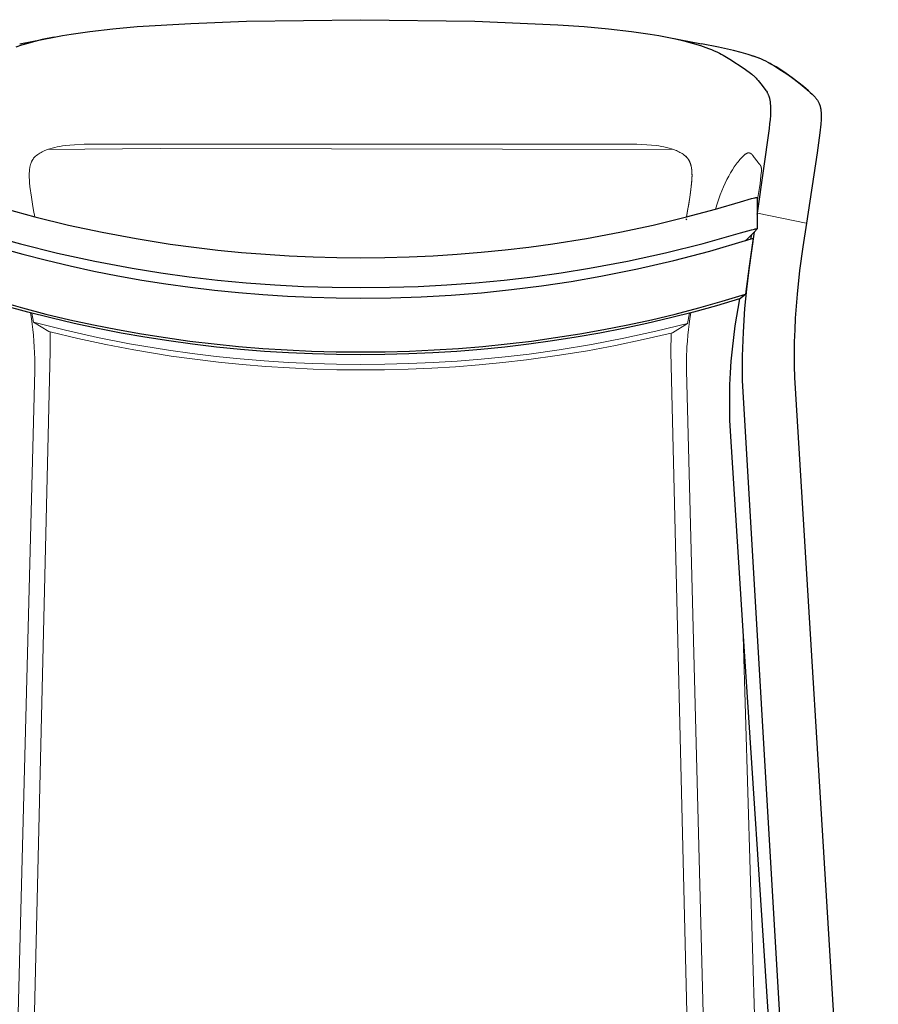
# Model space of a CAD drawing. Extents: x 26775 to 28329, y 10217 to 11900.
# Tile 3 of 6: x 27000 to 27432, y 10712 to 11207. Entities that reach past the tile are written whole.
import ezdxf

# ---------------------------------------------------------------- set-up
doc = ezdxf.new("R2010")
doc.units = 0
doc.header["$LTSCALE"] = 0.5
doc.layers.add('2D$Visibile$Curve', color=7, linetype='CONTINUOUS', lineweight=25, true_color=0x000000)
doc.layers.add('2D$Visibile$Tangenti', color=252, linetype='CONTINUOUS', lineweight=20, true_color=0x696969)

msp = doc.modelspace()

# ---------------------------------------------------------------- linework, layer by layer
at = {"layer": '2D$Visibile$Curve', "color": 0}
for p, q in [((27046.75, 11202.86), (27059.02, 11203.98)), ((27059.02, 11203.98), (27085.91, 11205.53)), ((27085.91, 11205.53), (27114.01, 11206.61)), ((27114.01, 11206.61), (27171.39, 11207.39)), ((27171.39, 11207.39), (27228.76, 11206.61)), ((27228.76, 11206.61), (27270.63, 11204.84)), ((27270.63, 11204.84), (27283.76, 11203.98)), ((27283.76, 11203.98), (27296.02, 11202.86)), ((26999.9, 11195.26), (27017.19, 11198.63)), ((27017.27, 11198.65), (27011.25, 11197.35)), ((27017.26, 11198.65), (27021.36, 11199.42)), ((27021.36, 11199.42), (27025.72, 11200.16)), ((27025.72, 11200.16), (27035.16, 11201.53)), ((27035.16, 11201.53), (27046.75, 11202.86)), ((27296.02, 11202.86), (27307.61, 11201.53)), ((27307.61, 11201.53), (27317.06, 11200.16)), ((27317.06, 11200.16), (27321.42, 11199.42)), ((27321.42, 11199.42), (27325.51, 11198.65)), ((27325.51, 11198.65), (27329.76, 11197.78)), ((27325.59, 11198.63), (27342.88, 11195.26)), ((27000.83, 11194.5), (26997.97, 11193.52)), ((27003.99, 11195.47), (27000.83, 11194.5)), ((27007.46, 11196.42), (27003.99, 11195.47)), ((27011.25, 11197.35), (27007.46, 11196.42)), ((27329.76, 11197.78), (27333.98, 11196.78)), ((27333.98, 11196.78), (27338.17, 11195.64)), ((27338.17, 11195.64), (27342.31, 11194.35)), ((27342.31, 11194.35), (27346.41, 11192.93)), ((27351.38, 11193.56), (27342.88, 11195.26)), ((27359, 11191.84), (27351.38, 11193.56)), ((27346.41, 11192.93), (27347.9, 11192.34)), ((27347.9, 11192.34), (27349.3, 11191.75)), ((27349.3, 11191.75), (27350.62, 11191.15)), ((27350.62, 11191.15), (27351.85, 11190.56)), ((27351.85, 11190.56), (27352.82, 11190.06)), ((27352.82, 11190.06), (27353.75, 11189.57)), ((27353.75, 11189.57), (27354.63, 11189.07)), ((27354.63, 11189.07), (27355.47, 11188.58)), ((27355.47, 11188.58), (27357.07, 11187.6)), ((27362.85, 11190.85), (27359, 11191.84)), ((27366.33, 11189.87), (27362.85, 11190.85)), ((27367.92, 11189.36), (27366.33, 11189.87)), ((27369.44, 11188.86), (27367.92, 11189.36)), ((27368.22, 11189.27), (27368.22, 11189.27)), ((27369.8, 11188.73), (27368.22, 11189.27)), ((27370.87, 11188.34), (27369.44, 11188.86)), ((27371.28, 11188.19), (27369.8, 11188.73)), ((27372.21, 11187.82), (27370.87, 11188.34)), ((27357.07, 11187.6), (27364.24, 11182.81)), ((27372.67, 11187.63), (27371.28, 11188.19)), ((27373.97, 11187.07), (27372.67, 11187.63)), ((27375.19, 11186.49), (27373.97, 11187.07)), ((27376.35, 11185.92), (27375.19, 11186.49)), ((27376.4, 11185.89), (27376.16, 11186.01)), ((27377.44, 11185.34), (27376.35, 11185.92)), ((27376.4, 11185.89), (27379.75, 11183.95)), ((27378.47, 11184.75), (27377.44, 11185.34)), ((27380.4, 11183.61), (27378.47, 11184.75)), ((27379.75, 11183.95), (27383.04, 11181.91)), ((27382.18, 11182.49), (27380.4, 11183.61)), ((27364.24, 11182.81), (27365.58, 11181.9)), ((27365.58, 11181.9), (27366.89, 11180.98)), ((27366.89, 11180.98), (27367.52, 11180.5)), ((27367.52, 11180.5), (27368.13, 11180.02)), ((27368.13, 11180.02), (27368.73, 11179.52)), ((27368.73, 11179.52), (27369.02, 11179.26)), ((27369.02, 11179.26), (27369.3, 11179)), ((27369.3, 11179), (27369.67, 11178.64)), ((27369.67, 11178.64), (27370.02, 11178.28)), ((27385.43, 11180.33), (27382.18, 11182.49)), ((27383.04, 11181.91), (27386.26, 11179.75)), ((27388.46, 11178.19), (27385.43, 11180.33)), ((27386.26, 11179.75), (27389.4, 11177.49)), ((27370.02, 11178.28), (27370.37, 11177.91)), ((27370.37, 11177.91), (27370.71, 11177.53)), ((27370.71, 11177.53), (27371.37, 11176.75)), ((27371.37, 11176.75), (27372.01, 11175.96)), ((27372.01, 11175.96), (27373.3, 11174.3)), ((27373.3, 11174.3), (27375.19, 11171.81)), ((27391.34, 11176.02), (27388.46, 11178.19)), ((27389.4, 11177.49), (27392.47, 11175.12)), ((27394.09, 11173.82), (27391.34, 11176.02)), ((27392.47, 11175.12), (27395.46, 11172.66)), ((27396.69, 11171.59), (27394.09, 11173.82)), ((27375.19, 11171.81), (27375.51, 11171.36)), ((27375.51, 11171.36), (27375.82, 11170.9)), ((27375.82, 11170.9), (27375.97, 11170.66)), ((27375.97, 11170.66), (27376.12, 11170.42)), ((27376.12, 11170.42), (27376.26, 11170.16)), ((27376.26, 11170.16), (27376.4, 11169.9)), ((27376.52, 11169.66), (27376.4, 11169.9)), ((27376.64, 11169.4), (27376.52, 11169.66)), ((27376.75, 11169.14), (27376.64, 11169.4)), ((27376.85, 11168.87), (27376.75, 11169.14)), ((27376.93, 11168.64), (27376.85, 11168.87)), ((27377.01, 11168.41), (27376.93, 11168.64)), ((27396.05, 11172.14), (27395.46, 11172.66)), ((27396.05, 11172.14), (27396.68, 11171.59)), ((27396.68, 11171.59), (27397.55, 11170.82)), ((27396.69, 11171.59), (27396.69, 11171.59)), ((27397.55, 11170.82), (27398.58, 11169.87)), ((27398.58, 11169.87), (27399.08, 11169.39)), ((27399.08, 11169.39), (27399.32, 11169.14)), ((27399.32, 11169.14), (27399.56, 11168.89)), ((27399.56, 11168.89), (27399.81, 11168.61)), ((27399.81, 11168.61), (27400.05, 11168.34)), ((27377.08, 11168.17), (27377.01, 11168.41)), ((27377.15, 11167.92), (27377.08, 11168.17)), ((27377.22, 11167.67), (27377.15, 11167.92)), ((27377.28, 11167.41), (27377.22, 11167.67)), ((27377.33, 11167.13), (27377.28, 11167.41)), ((27377.39, 11166.85), (27377.33, 11167.13)), ((27377.44, 11166.57), (27377.39, 11166.85)), ((27377.48, 11166.27), (27377.44, 11166.57)), ((27377.57, 11165.65), (27377.48, 11166.27)), ((27377.63, 11164.99), (27377.57, 11165.65)), ((27377.68, 11164.3), (27377.63, 11164.99)), ((27377.72, 11163.56), (27377.68, 11164.3)), ((27377.73, 11162.78), (27377.72, 11163.56)), ((27400.05, 11168.34), (27400.28, 11168.06)), ((27400.28, 11168.06), (27400.5, 11167.78)), ((27400.5, 11167.78), (27400.72, 11167.48)), ((27400.72, 11167.48), (27400.93, 11167.18)), ((27400.93, 11167.18), (27401.14, 11166.86)), ((27401.14, 11166.86), (27401.34, 11166.54)), ((27401.34, 11166.54), (27401.54, 11166.2)), ((27401.54, 11166.2), (27401.71, 11165.87)), ((27401.71, 11165.87), (27401.89, 11165.5)), ((27401.89, 11165.5), (27401.98, 11165.31)), ((27401.98, 11165.31), (27402.07, 11165.11)), ((27402.07, 11165.11), (27402.15, 11164.9)), ((27402.15, 11164.9), (27402.24, 11164.69)), ((27402.24, 11164.69), (27402.32, 11164.48)), ((27402.32, 11164.48), (27402.39, 11164.25)), ((27402.39, 11164.25), (27402.47, 11164.02)), ((27402.47, 11164.02), (27402.54, 11163.79)), ((27402.54, 11163.79), (27402.6, 11163.54)), ((27377.51, 11157.22), (27377.65, 11159.25)), ((27377.65, 11159.25), (27377.72, 11161.1)), ((27377.72, 11161.1), (27377.74, 11161.96)), ((27377.74, 11161.96), (27377.73, 11162.78)), ((27402.6, 11163.54), (27402.66, 11163.29)), ((27402.66, 11163.29), (27402.72, 11163.03)), ((27402.72, 11163.03), (27402.78, 11162.76)), ((27402.78, 11162.76), (27402.83, 11162.48)), ((27402.83, 11162.48), (27402.87, 11162.2)), ((27402.87, 11162.2), (27402.93, 11161.75)), ((27402.93, 11161.75), (27402.96, 11161.43)), ((27402.96, 11161.43), (27402.99, 11161.1)), ((27402.99, 11161.1), (27403.03, 11160.41)), ((27403.03, 11160.41), (27403.05, 11159.68)), ((27403.06, 11158.91), (27403.04, 11158.09)), ((27403.05, 11159.68), (27403.06, 11158.91)), ((27377.05, 11152.67), (27377.31, 11155.03)), ((27377.31, 11155.03), (27377.51, 11157.22)), ((27402.85, 11154.84), (27402.43, 11150.53)), ((27403.01, 11157.24), (27402.85, 11154.84)), ((27403.04, 11158.09), (27403.01, 11157.24)), ((27370.99, 11110.06), (27377.05, 11152.67)), ((27402.43, 11150.53), (27401.07, 11140.49)), ((27329.02, 11142.03), (27329.02, 11142.03)), ((27401.07, 11140.49), (27395.73, 11105.02)), ((27349.88, 11112.1), (27362.44, 11115.8)), ((27362.44, 11115.8), (27362.54, 11115.83)), ((27362.54, 11115.83), (27362.55, 11115.83)), ((27362.55, 11115.83), (27368.01, 11117.4)), ((27368.01, 11117.4), (27368.86, 11117.62)), ((27368.86, 11117.62), (27369.58, 11117.79)), ((27369.58, 11117.79), (27369.88, 11117.86)), ((27369.88, 11117.86), (27370.14, 11117.91)), ((27370.14, 11117.91), (27370.37, 11117.95)), ((27370.37, 11117.95), (27370.46, 11117.97)), ((27370.46, 11117.97), (27370.55, 11117.98)), ((27370.55, 11117.98), (27370.6, 11117.98)), ((27370.6, 11117.98), (27370.64, 11117.99)), ((27370.64, 11117.99), (27370.68, 11117.99)), ((27370.68, 11117.99), (27370.72, 11117.99)), ((27370.72, 11117.99), (27370.74, 11117.99)), ((27370.74, 11117.99), (27370.75, 11117.99)), ((27370.75, 11117.99), (27370.77, 11117.99)), ((27370.77, 11117.99), (27370.78, 11117.99)), ((27370.78, 11117.99), (27370.8, 11117.99)), ((27370.8, 11117.99), (27370.81, 11117.99)), ((27370.81, 11117.99), (27370.82, 11117.98)), ((27370.82, 11117.98), (27370.83, 11117.98)), ((27370.83, 11117.98), (27370.83, 11117.98)), ((27370.83, 11117.98), (27370.84, 11117.98)), ((27370.84, 11117.98), (27370.84, 11117.98)), ((27370.84, 11117.98), (27370.85, 11117.98)), ((27370.85, 11117.98), (27370.85, 11117.98)), ((27370.85, 11117.98), (27370.86, 11117.98)), ((27370.86, 11117.98), (27370.86, 11117.97)), ((27370.86, 11117.97), (27370.86, 11117.97)), ((27370.86, 11117.97), (27370.87, 11117.97)), ((27370.87, 11117.97), (27370.87, 11117.97)), ((27370.87, 11117.97), (27370.87, 11117.97)), ((27370.87, 11117.97), (27370.88, 11117.97)), ((27370.88, 11117.97), (27370.88, 11117.97)), ((27370.88, 11117.97), (27370.88, 11117.97)), ((27370.88, 11117.97), (27370.88, 11117.96)), ((27370.88, 11117.96), (27370.88, 11117.96)), ((27370.88, 11117.96), (27370.88, 11117.96)), ((27370.88, 11117.96), (27370.88, 11117.96)), ((27370.88, 11117.96), (27370.89, 11117.96)), ((27370.89, 11117.96), (27370.89, 11117.96)), ((27370.89, 11117.96), (27370.89, 11117.96)), ((27370.89, 11117.96), (27370.89, 11117.96)), ((27370.89, 11117.96), (27370.89, 11117.96)), ((27370.89, 11117.96), (27370.89, 11117.96)), ((27370.89, 11117.96), (27370.89, 11117.96)), ((27370.89, 11117.96), (27370.89, 11117.95)), ((27370.89, 11117.95), (27370.9, 11117.95)), ((27370.9, 11117.95), (27370.9, 11117.95)), ((27370.9, 11117.95), (27370.9, 11117.95)), ((27370.9, 11117.95), (27370.9, 11117.95)), ((27370.9, 11117.95), (27370.9, 11117.95)), ((27370.9, 11117.95), (27370.9, 11117.95)), ((27370.9, 11117.95), (27370.9, 11117.95)), ((27370.9, 11117.95), (27370.9, 11117.95)), ((27370.9, 11117.95), (27370.9, 11117.94)), ((27370.9, 11117.94), (27370.9, 11117.94)), ((27370.9, 11117.94), (27370.9, 11117.94)), ((27370.9, 11117.94), (27370.9, 11117.94)), ((27370.9, 11117.94), (27370.9, 11117.94)), ((27370.9, 11117.94), (27370.9, 11117.94)), ((27370.9, 11117.94), (27370.91, 11117.94)), ((27370.91, 11117.94), (27370.91, 11117.94)), ((27370.91, 11117.94), (27370.91, 11117.93)), ((27370.91, 11117.93), (27370.91, 11117.93)), ((27370.91, 11117.93), (27370.91, 11117.93)), ((27370.91, 11117.93), (27370.91, 11117.93)), ((27370.91, 11117.93), (27370.91, 11117.93)), ((27370.91, 11117.93), (27370.91, 11117.93)), ((27370.91, 11117.93), (27370.91, 11117.93)), ((27370.91, 11117.93), (27370.91, 11117.93)), ((27370.91, 11117.93), (27370.91, 11117.92)), ((27370.91, 11117.92), (27370.91, 11117.92)), ((27370.91, 11117.92), (27370.91, 11117.92)), ((27370.91, 11117.92), (27370.91, 11117.92)), ((27370.91, 11117.92), (27370.91, 11117.92)), ((27370.91, 11117.92), (27370.91, 11117.92)), ((27370.91, 11117.92), (27370.91, 11102.16)), ((26992.88, 11112.19), (27007.53, 11108.22)), ((27335.23, 11108.15), (27349.88, 11112.1)), ((27349.88, 11112.1), (27349.88, 11112.1)), ((27370.91, 11109.76), (27370.99, 11110.06)), ((27370.91, 11109.53), (27370.99, 11110.06)), ((27370.99, 11110.06), (27370.99, 11110.06)), ((27007.53, 11108.22), (27024.42, 11104.11)), ((27318.58, 11104.1), (27335.23, 11108.15)), ((27335.04, 11107.21), (27335.53, 11106.68)), ((27335.04, 11107.21), (27335.04, 11107.2)), ((27395.73, 11105.02), (27393.83, 11093.16)), ((26981.84, 11099.75), (27000.32, 11094.58)), ((27024.42, 11104.11), (27041.41, 11100.47)), ((27041.41, 11100.47), (27058.5, 11097.29)), ((27284.99, 11097.36), (27301.83, 11100.51)), ((27301.83, 11100.51), (27318.58, 11104.1)), ((27343.74, 11094.84), (27362.54, 11100.14)), ((27362.54, 11100.14), (27368.01, 11101.67)), ((27366.8, 11081.5), (27369.52, 11100.71)), ((27369.03, 11100.22), (27367.98, 11099.16)), ((27368.01, 11101.67), (27368.86, 11101.88)), ((27368.86, 11101.88), (27369.58, 11102.04)), ((27369.52, 11100.71), (27369.03, 11100.22)), ((27370.91, 11102.16), (27369.52, 11100.71)), ((27369.58, 11102.04), (27369.88, 11102.11)), ((27369.88, 11102.11), (27370.14, 11102.16)), ((27370.14, 11102.16), (27370.37, 11102.2)), ((27370.37, 11102.2), (27370.46, 11102.21)), ((27370.46, 11102.21), (27370.55, 11102.22)), ((27370.55, 11102.22), (27370.63, 11102.23)), ((27370.63, 11102.23), (27370.66, 11102.23)), ((27370.66, 11102.23), (27370.69, 11102.23)), ((27370.69, 11102.23), (27370.72, 11102.23)), ((27370.72, 11102.23), (27370.75, 11102.23)), ((27370.75, 11102.23), (27370.77, 11102.23)), ((27370.77, 11102.23), (27370.78, 11102.23)), ((27370.78, 11102.23), (27370.79, 11102.23)), ((27370.79, 11102.23), (27370.8, 11102.23)), ((27370.8, 11102.23), (27370.81, 11102.23)), ((27370.81, 11102.23), (27370.82, 11102.22)), ((27370.82, 11102.22), (27370.83, 11102.22)), ((27370.83, 11102.22), (27370.84, 11102.22)), ((27370.84, 11102.22), (27370.85, 11102.22)), ((27370.85, 11102.22), (27370.85, 11102.22)), ((27370.85, 11102.22), (27370.85, 11102.22)), ((27370.85, 11102.22), (27370.86, 11102.22)), ((27370.86, 11102.22), (27370.86, 11102.22)), ((27370.86, 11102.22), (27370.86, 11102.21)), ((27370.86, 11102.21), (27370.87, 11102.21)), ((27370.87, 11102.21), (27370.87, 11102.21)), ((27370.87, 11102.21), (27370.87, 11102.21)), ((27370.87, 11102.21), (27370.87, 11102.21)), ((27370.87, 11102.21), (27370.88, 11102.21)), ((27370.88, 11102.21), (27370.88, 11102.21)), ((27370.88, 11102.21), (27370.88, 11102.2)), ((27370.88, 11102.2), (27370.88, 11102.2)), ((27370.88, 11102.2), (27370.89, 11102.2)), ((27370.89, 11102.2), (27370.89, 11102.2)), ((27370.89, 11102.2), (27370.89, 11102.2)), ((27370.89, 11102.2), (27370.89, 11102.2)), ((27370.89, 11102.2), (27370.89, 11102.2)), ((27370.89, 11102.2), (27370.89, 11102.2)), ((27370.89, 11102.2), (27370.89, 11102.2)), ((27370.89, 11102.2), (27370.89, 11102.2)), ((27370.89, 11102.2), (27370.89, 11102.19)), ((27370.89, 11102.19), (27370.89, 11102.19)), ((27370.89, 11102.19), (27370.9, 11102.19)), ((27370.9, 11102.19), (27370.9, 11102.19)), ((27370.9, 11102.19), (27370.9, 11102.19)), ((27370.9, 11102.19), (27370.9, 11102.19)), ((27370.9, 11102.19), (27370.9, 11102.19)), ((27370.9, 11102.19), (27370.9, 11102.19)), ((27370.9, 11102.19), (27370.9, 11102.19)), ((27370.9, 11102.19), (27370.9, 11102.19)), ((27370.9, 11102.19), (27370.9, 11102.19)), ((27370.9, 11102.19), (27370.9, 11102.18)), ((27370.9, 11102.18), (27370.9, 11102.18)), ((27370.9, 11102.18), (27370.9, 11102.18)), ((27370.9, 11102.18), (27370.9, 11102.18)), ((27370.9, 11102.18), (27370.9, 11102.18)), ((27370.9, 11102.18), (27370.9, 11102.18)), ((27370.9, 11102.18), (27370.9, 11102.18)), ((27370.9, 11102.18), (27370.91, 11102.18)), ((27370.91, 11102.18), (27370.91, 11102.18)), ((27370.91, 11102.18), (27370.91, 11102.18)), ((27370.91, 11102.18), (27370.91, 11102.17)), ((27370.91, 11102.17), (27370.91, 11102.17)), ((27370.91, 11102.17), (27370.91, 11102.17)), ((27370.91, 11102.17), (27370.91, 11102.17)), ((27370.91, 11102.17), (27370.91, 11102.17)), ((27370.91, 11102.17), (27370.91, 11102.17)), ((27370.91, 11102.17), (27370.91, 11102.17)), ((27370.91, 11102.17), (27370.91, 11102.17)), ((27370.91, 11102.17), (27370.91, 11102.17)), ((27370.91, 11102.17), (27370.91, 11102.17)), ((27370.91, 11102.17), (27370.91, 11102.16)), ((27370.91, 11102.16), (27370.91, 11102.16)), ((27370.91, 11102.16), (27370.91, 11102.16)), ((27370.91, 11102.16), (27370.91, 11102.16)), ((27370.91, 11102.16), (27370.91, 11102.16)), ((27000.32, 11094.58), (27018.94, 11089.96)), ((27058.5, 11097.29), (27075.66, 11094.56)), ((27075.66, 11094.56), (27087.57, 11092.94)), ((27256.08, 11093.02), (27268.08, 11094.66)), ((27268.08, 11094.66), (27284.99, 11097.36)), ((27324.79, 11090.12), (27343.74, 11094.84)), ((27346.99, 11091), (27364.95, 11096.28)), ((27365.09, 11096.39), (27364.95, 11096.28)), ((27364.95, 11096.28), (27365.14, 11096.33)), ((27366.08, 11097.28), (27365.09, 11096.39)), ((27365.14, 11096.33), (27368.81, 11097.49)), ((27367.05, 11098.21), (27366.08, 11097.28)), ((27368.81, 11097.49), (27366.76, 11083.4)), ((27367.98, 11099.16), (27367.05, 11098.21)), ((27367.98, 11099.16), (27367.58, 11097.1)), ((27367.98, 11099.16), (27367.98, 11099.16)), ((27367.98, 11099.16), (27367.98, 11099.16)), ((26989.75, 11092.7), (27001.53, 11089.42)), ((27001.53, 11089.42), (27013.38, 11086.37)), ((27018.94, 11089.96), (27037.69, 11085.9)), ((27087.57, 11092.94), (27099.51, 11091.54)), ((27099.51, 11091.54), (27111.48, 11090.36)), ((27111.48, 11090.36), (27123.47, 11089.39)), ((27123.47, 11089.39), (27135.47, 11088.64)), ((27207.84, 11088.65), (27219.93, 11089.41)), ((27219.93, 11089.41), (27232, 11090.39)), ((27232, 11090.39), (27244.05, 11091.6)), ((27244.05, 11091.6), (27256.08, 11093.02)), ((27305.7, 11085.96), (27324.79, 11090.12)), ((27328.87, 11086.25), (27346.99, 11091)), ((27393.83, 11093.16), (27392.23, 11081.25)), ((27013.38, 11086.37), (27025.29, 11083.54)), ((27037.69, 11085.9), (27056.55, 11082.38)), ((27135.47, 11088.64), (27147.48, 11088.1)), ((27147.48, 11088.1), (27159.5, 11087.78)), ((27159.5, 11087.78), (27171.53, 11087.67)), ((27171.53, 11087.67), (27183.63, 11087.78)), ((27183.63, 11087.78), (27195.74, 11088.1)), ((27195.74, 11088.1), (27207.84, 11088.65)), ((27286.5, 11082.38), (27305.7, 11085.96)), ((27310.63, 11082.03), (27328.87, 11086.25)), ((27025.29, 11083.54), (27037.26, 11080.95)), ((27037.26, 11080.95), (27049.28, 11078.58)), ((27056.55, 11082.38), (27070.81, 11080.09)), ((27070.81, 11080.09), (27085.11, 11078.11)), ((27257.94, 11078.11), (27272.24, 11080.09)), ((27272.24, 11080.09), (27286.5, 11082.38)), ((27292.28, 11078.35), (27310.63, 11082.03)), ((27366.76, 11083.4), (27365.03, 11069.27)), ((27365.66, 11071.86), (27366.8, 11081.5)), ((27392.23, 11081.25), (27390.97, 11069.33)), ((27049.28, 11078.58), (27061.35, 11076.44)), ((27061.35, 11076.44), (27073.47, 11074.52)), ((27073.47, 11074.52), (27085.62, 11072.83)), ((27085.11, 11078.11), (27099.46, 11076.44)), ((27099.46, 11076.44), (27113.83, 11075.07)), ((27113.83, 11075.07), (27128.24, 11074.01)), ((27214.82, 11074.01), (27229.22, 11075.07)), ((27229.22, 11075.07), (27243.6, 11076.44)), ((27243.6, 11076.44), (27257.94, 11078.11)), ((27262.31, 11073.52), (27277.33, 11075.76)), ((27277.33, 11075.76), (27292.28, 11078.35)), ((27085.62, 11072.83), (27097.81, 11071.37)), ((27097.81, 11071.37), (27110.03, 11070.13)), ((27110.03, 11070.13), (27122.27, 11069.12)), ((27128.24, 11074.01), (27142.66, 11073.25)), ((27142.66, 11073.25), (27157.09, 11072.8)), ((27157.09, 11072.8), (27171.53, 11072.65)), ((27171.53, 11072.65), (27185.96, 11072.8)), ((27185.96, 11072.8), (27200.4, 11073.25)), ((27200.4, 11073.25), (27214.82, 11074.01)), ((27216.97, 11068.87), (27232.13, 11070.08)), ((27232.13, 11070.08), (27247.24, 11071.63)), ((27247.24, 11071.63), (27262.31, 11073.52)), ((27364.73, 11062.2), (27365.66, 11071.86)), ((26989.47, 11065.73), (27001.26, 11062.42)), ((27122.27, 11069.12), (27134.53, 11068.34)), ((27134.53, 11068.34), (27146.81, 11067.78)), ((27146.81, 11067.78), (27159.1, 11067.44)), ((27159.1, 11067.44), (27171.39, 11067.33)), ((27171.39, 11067.33), (27186.6, 11067.5)), ((27186.6, 11067.5), (27201.79, 11068.01)), ((27201.79, 11068.01), (27216.97, 11068.87)), ((27341.52, 11062.42), (27353.31, 11065.73)), ((27362.03, 11066.97), (27350.48, 11063.53)), ((27353.31, 11065.73), (27365.03, 11069.27)), ((27361.89, 11066.93), (27359.66, 11053.44)), ((27362.03, 11066.97), (27365.03, 11069.27)), ((27390.97, 11069.33), (27390.05, 11057.34)), ((27003.91, 11060.33), (26992.3, 11063.53)), ((27001.26, 11062.42), (27013.12, 11059.34)), ((27015.6, 11057.35), (27003.91, 11060.33)), ((27338.86, 11060.33), (27327.18, 11057.35)), ((27329.66, 11059.34), (27341.52, 11062.42)), ((27337.14, 11061.25), (27337.15, 11061.3)), ((27350.48, 11063.53), (27338.86, 11060.33)), ((27363.91, 11050.15), (27364.73, 11062.2)), ((27013.12, 11059.34), (27025.04, 11056.5)), ((27027.34, 11054.59), (27015.6, 11057.35)), ((27025.04, 11056.5), (27037.03, 11053.9)), ((27305.75, 11053.9), (27317.73, 11056.5)), ((27327.18, 11057.35), (27315.43, 11054.59)), ((27317.73, 11056.5), (27329.66, 11059.34)), ((27390.05, 11057.34), (27389.73, 11051.36)), ((27039.15, 11052.06), (27027.34, 11054.59)), ((27037.03, 11053.9), (27049.07, 11051.52)), ((27051, 11049.75), (27039.15, 11052.06)), ((27049.07, 11051.52), (27061.16, 11049.37)), ((27062.91, 11047.66), (27051, 11049.75)), ((27291.77, 11049.75), (27279.87, 11047.66)), ((27281.62, 11049.37), (27293.71, 11051.52)), ((27303.63, 11052.06), (27291.77, 11049.75)), ((27293.71, 11051.52), (27305.75, 11053.9)), ((27315.43, 11054.59), (27303.63, 11052.06)), ((27359.66, 11053.44), (27358.87, 11047.54)), ((27363.49, 11038.07), (27363.91, 11050.15)), ((27389.73, 11051.36), (27389.52, 11045.36)), ((27061.16, 11049.37), (27073.29, 11047.46)), ((27074.85, 11045.8), (27062.91, 11047.66)), ((27073.29, 11047.46), (27085.47, 11045.77)), ((27086.84, 11044.16), (27074.85, 11045.8)), ((27085.47, 11045.77), (27097.68, 11044.31)), ((27245.1, 11044.31), (27257.31, 11045.77)), ((27267.92, 11045.8), (27255.94, 11044.16)), ((27257.31, 11045.77), (27269.48, 11047.46)), ((27279.87, 11047.66), (27267.92, 11045.8)), ((27269.48, 11047.46), (27281.62, 11049.37)), ((27358.87, 11047.54), (27358.2, 11041.62)), ((27389.52, 11045.36), (27389.43, 11039.36)), ((27098.85, 11042.74), (27086.84, 11044.16)), ((27097.68, 11044.31), (27109.92, 11043.07)), ((27110.9, 11041.54), (27098.85, 11042.74)), ((27109.92, 11043.07), (27122.18, 11042.07)), ((27122.97, 11040.56), (27110.9, 11041.54)), ((27122.18, 11042.07), (27134.46, 11041.29)), ((27135.06, 11039.8), (27122.97, 11040.56)), ((27134.46, 11041.29), (27146.76, 11040.73)), ((27147.16, 11039.26), (27135.06, 11039.8)), ((27146.76, 11040.73), (27159.07, 11040.4)), ((27159.07, 11040.4), (27171.39, 11040.28)), ((27171.39, 11040.28), (27183.7, 11040.4)), ((27183.7, 11040.4), (27196.01, 11040.73)), ((27207.72, 11039.8), (27195.62, 11039.26)), ((27196.01, 11040.73), (27208.31, 11041.29)), ((27219.81, 11040.56), (27207.72, 11039.8)), ((27208.31, 11041.29), (27220.59, 11042.07)), ((27231.88, 11041.54), (27219.81, 11040.56)), ((27220.59, 11042.07), (27232.86, 11043.07)), ((27243.92, 11042.74), (27231.88, 11041.54)), ((27232.86, 11043.07), (27245.1, 11044.31)), ((27255.94, 11044.16), (27243.92, 11042.74)), ((27358.2, 11041.62), (27357.67, 11035.68)), ((27159.27, 11038.93), (27147.16, 11039.26)), ((27171.39, 11038.82), (27159.27, 11038.93)), ((27183.5, 11038.93), (27171.39, 11038.82)), ((27195.62, 11039.26), (27183.5, 11038.93)), ((27357.67, 11035.68), (27357.26, 11029.69)), ((27363.45, 11032.02), (27363.49, 11038.07)), ((27389.43, 11039.36), (27389.49, 11033.32)), ((27363.56, 11025.97), (27363.45, 11032.02)), ((27389.49, 11033.32), (27389.69, 11027.33)), ((27357.26, 11029.69), (27356.99, 11023.73)), ((27403.92, 10337.04), (27363.56, 11025.97)), ((27389.69, 11027.33), (27431.79, 10337.04)), ((27356.99, 11023.73), (27356.86, 11017.77)), ((27356.86, 11017.77), (27356.86, 11011.8)), ((27356.86, 11011.8), (27357.01, 11005.78)), ((27357.01, 11005.78), (27363.84, 10897.33)), ((27363.84, 10897.33), (27377.05, 10695.16))]:
    msp.add_line(p, q, dxfattribs=at)
at = {"layer": '2D$Visibile$Tangenti', "color": 0}
for p, q in [((27021.42, 11143.89), (27020.12, 11143.68)), ((27022.73, 11144.04), (27021.42, 11143.89)), ((27025.14, 11144.3), (27022.73, 11144.04)), ((27027.44, 11144.48), (27025.14, 11144.3)), ((27032.37, 11144.72), (27027.44, 11144.48)), ((27037.71, 11144.83), (27032.37, 11144.72)), ((27305.06, 11144.83), (27037.71, 11144.83)), ((27310.4, 11144.72), (27305.06, 11144.83)), ((27315.34, 11144.48), (27310.4, 11144.72)), ((27317.64, 11144.3), (27315.34, 11144.48)), ((27320.05, 11144.04), (27317.64, 11144.3)), ((27321.36, 11143.89), (27320.05, 11144.04)), ((27322.66, 11143.68), (27321.36, 11143.89)), ((27008.41, 11139.12), (27007.88, 11138.7)), ((27008.96, 11139.52), (27008.41, 11139.12)), ((27009.52, 11139.9), (27008.96, 11139.52)), ((27010.1, 11140.26), (27009.52, 11139.9)), ((27010.68, 11140.6), (27010.1, 11140.26)), ((27011.28, 11140.93), (27010.68, 11140.6)), ((27011.88, 11141.23), (27011.28, 11140.93)), ((27012.5, 11141.52), (27011.88, 11141.23)), ((27013.12, 11141.78), (27012.5, 11141.52)), ((27013.76, 11142.03), (27013.12, 11141.78)), ((27070.61, 11142.54), (27013.76, 11142.03)), ((27015, 11142.44), (27013.76, 11142.03)), ((27016.27, 11142.82), (27015, 11142.44)), ((27017.54, 11143.15), (27016.27, 11142.82)), ((27018.83, 11143.44), (27017.54, 11143.15)), ((27020.12, 11143.68), (27018.83, 11143.44)), ((27329.02, 11142.03), (27070.61, 11142.54)), ((27323.95, 11143.44), (27322.66, 11143.68)), ((27325.23, 11143.15), (27323.95, 11143.44)), ((27326.51, 11142.82), (27325.23, 11143.15)), ((27327.77, 11142.44), (27326.51, 11142.82)), ((27329.02, 11142.03), (27327.77, 11142.44)), ((27329.62, 11141.79), (27329.02, 11142.03)), ((27330.22, 11141.54), (27329.62, 11141.79)), ((27330.81, 11141.26), (27330.22, 11141.54)), ((27331.4, 11140.98), (27330.81, 11141.26)), ((27331.97, 11140.67), (27331.4, 11140.98)), ((27332.53, 11140.36), (27331.97, 11140.67)), ((27333.08, 11140.03), (27332.53, 11140.36)), ((27333.61, 11139.68), (27333.08, 11140.03)), ((27333.87, 11139.51), (27333.61, 11139.68)), ((27334.13, 11139.32), (27333.87, 11139.51)), ((27334.38, 11139.13), (27334.13, 11139.32)), ((27334.63, 11138.93), (27334.38, 11139.13)), ((27334.88, 11138.72), (27334.63, 11138.93)), ((27364.04, 11138.98), (27363.6, 11138.55)), ((27364.26, 11139.18), (27364.04, 11138.98)), ((27364.48, 11139.37), (27364.26, 11139.18)), ((27364.69, 11139.55), (27364.48, 11139.37)), ((27364.9, 11139.71), (27364.69, 11139.55)), ((27365.01, 11139.79), (27364.9, 11139.71)), ((27365.11, 11139.86), (27365.01, 11139.79)), ((27365.21, 11139.93), (27365.11, 11139.86)), ((27365.31, 11140), (27365.21, 11139.93)), ((27365.42, 11140.06), (27365.31, 11140)), ((27365.51, 11140.12), (27365.42, 11140.06)), ((27365.56, 11140.14), (27365.51, 11140.12)), ((27365.61, 11140.17), (27365.56, 11140.14)), ((27365.66, 11140.19), (27365.61, 11140.17)), ((27365.71, 11140.21), (27365.66, 11140.19)), ((27365.76, 11140.23), (27365.71, 11140.21)), ((27365.81, 11140.25), (27365.76, 11140.23)), ((27365.86, 11140.27), (27365.81, 11140.25)), ((27365.9, 11140.29), (27365.86, 11140.27)), ((27365.95, 11140.3), (27365.9, 11140.29)), ((27366, 11140.32), (27365.95, 11140.3)), ((27366.04, 11140.33), (27366, 11140.32)), ((27366.09, 11140.34), (27366.04, 11140.33)), ((27366.14, 11140.35), (27366.09, 11140.34)), ((27366.18, 11140.36), (27366.14, 11140.35)), ((27366.23, 11140.37), (27366.18, 11140.36)), ((27366.27, 11140.38), (27366.23, 11140.37)), ((27366.32, 11140.39), (27366.27, 11140.38)), ((27366.36, 11140.39), (27366.32, 11140.39)), ((27366.4, 11140.4), (27366.36, 11140.39)), ((27366.45, 11140.4), (27366.4, 11140.4)), ((27366.49, 11140.4), (27366.45, 11140.4)), ((27366.54, 11140.4), (27366.49, 11140.4)), ((27366.58, 11140.4), (27366.54, 11140.4)), ((27366.62, 11140.4), (27366.58, 11140.4)), ((27366.66, 11140.4), (27366.62, 11140.4)), ((27366.7, 11140.39), (27366.66, 11140.4)), ((27366.75, 11140.39), (27366.7, 11140.39)), ((27366.79, 11140.39), (27366.75, 11140.39)), ((27366.83, 11140.38), (27366.79, 11140.39)), ((27366.87, 11140.37), (27366.83, 11140.38)), ((27366.91, 11140.37), (27366.87, 11140.37)), ((27366.95, 11140.36), (27366.91, 11140.37)), ((27366.99, 11140.35), (27366.95, 11140.36)), ((27367.03, 11140.34), (27366.99, 11140.35)), ((27367.07, 11140.33), (27367.03, 11140.34)), ((27367.1, 11140.32), (27367.07, 11140.33)), ((27367.14, 11140.31), (27367.1, 11140.32)), ((27367.18, 11140.3), (27367.14, 11140.31)), ((27367.21, 11140.28), (27367.18, 11140.3)), ((27367.25, 11140.27), (27367.21, 11140.28)), ((27367.32, 11140.24), (27367.25, 11140.27)), ((27367.39, 11140.21), (27367.32, 11140.24)), ((27367.45, 11140.18), (27367.39, 11140.21)), ((27367.52, 11140.14), (27367.45, 11140.18)), ((27367.59, 11140.11), (27367.52, 11140.14)), ((27367.65, 11140.07), (27367.59, 11140.11)), ((27367.71, 11140.03), (27367.65, 11140.07)), ((27367.78, 11139.99), (27367.71, 11140.03)), ((27367.84, 11139.94), (27367.78, 11139.99)), ((27367.9, 11139.9), (27367.84, 11139.94)), ((27367.96, 11139.85), (27367.9, 11139.9)), ((27368.01, 11139.8), (27367.96, 11139.85)), ((27368.07, 11139.75), (27368.01, 11139.8)), ((27368.13, 11139.7), (27368.07, 11139.75)), ((27368.18, 11139.65), (27368.13, 11139.7)), ((27368.23, 11139.6), (27368.18, 11139.65)), ((27368.28, 11139.54), (27368.23, 11139.6)), ((27368.34, 11139.49), (27368.28, 11139.54)), ((27368.43, 11139.38), (27368.34, 11139.49)), ((27368.53, 11139.27), (27368.43, 11139.38)), ((27368.62, 11139.15), (27368.53, 11139.27)), ((27368.7, 11139.04), (27368.62, 11139.15)), ((27368.78, 11138.93), (27368.7, 11139.04)), ((27368.85, 11138.81), (27368.78, 11138.93)), ((27005.21, 11134.02), (27005.14, 11133.71)), ((27005.28, 11134.31), (27005.21, 11134.02)), ((27005.36, 11134.59), (27005.28, 11134.31)), ((27005.45, 11134.87), (27005.36, 11134.59)), ((27005.54, 11135.13), (27005.45, 11134.87)), ((27005.63, 11135.39), (27005.54, 11135.13)), ((27005.73, 11135.63), (27005.63, 11135.39)), ((27005.83, 11135.87), (27005.73, 11135.63)), ((27005.94, 11136.1), (27005.83, 11135.87)), ((27006.05, 11136.32), (27005.94, 11136.1)), ((27006.16, 11136.54), (27006.05, 11136.32)), ((27006.28, 11136.75), (27006.16, 11136.54)), ((27006.4, 11136.95), (27006.28, 11136.75)), ((27006.52, 11137.14), (27006.4, 11136.95)), ((27006.65, 11137.32), (27006.52, 11137.14)), ((27006.78, 11137.5), (27006.65, 11137.32)), ((27006.91, 11137.68), (27006.78, 11137.5)), ((27007.04, 11137.84), (27006.91, 11137.68)), ((27007.14, 11137.96), (27007.04, 11137.84)), ((27007.24, 11138.07), (27007.14, 11137.96)), ((27007.35, 11138.19), (27007.24, 11138.07)), ((27007.45, 11138.29), (27007.35, 11138.19)), ((27007.56, 11138.4), (27007.45, 11138.29)), ((27007.66, 11138.5), (27007.56, 11138.4)), ((27007.88, 11138.7), (27007.66, 11138.5)), ((27335, 11138.61), (27334.88, 11138.72)), ((27335.11, 11138.5), (27334.9, 11138.7)), ((27335.12, 11138.5), (27335, 11138.61)), ((27335.22, 11138.4), (27335.11, 11138.5)), ((27335.24, 11138.38), (27335.12, 11138.5)), ((27335.33, 11138.29), (27335.22, 11138.4)), ((27335.35, 11138.27), (27335.24, 11138.38)), ((27335.43, 11138.19), (27335.33, 11138.29)), ((27335.47, 11138.14), (27335.35, 11138.27)), ((27335.53, 11138.07), (27335.43, 11138.19)), ((27335.58, 11138.02), (27335.47, 11138.14)), ((27335.63, 11137.96), (27335.53, 11138.07)), ((27335.69, 11137.89), (27335.58, 11138.02)), ((27335.73, 11137.84), (27335.63, 11137.96)), ((27335.81, 11137.76), (27335.69, 11137.89)), ((27335.87, 11137.68), (27335.73, 11137.84)), ((27335.91, 11137.62), (27335.81, 11137.76)), ((27336, 11137.5), (27335.87, 11137.68)), ((27336.02, 11137.48), (27335.91, 11137.62)), ((27336.13, 11137.32), (27336, 11137.5)), ((27336.13, 11137.33), (27336.02, 11137.48)), ((27336.23, 11137.18), (27336.13, 11137.33)), ((27336.26, 11137.14), (27336.13, 11137.32)), ((27336.33, 11137.03), (27336.23, 11137.18)), ((27336.38, 11136.95), (27336.26, 11137.14)), ((27336.43, 11136.87), (27336.33, 11137.03)), ((27336.5, 11136.75), (27336.38, 11136.95)), ((27336.53, 11136.7), (27336.43, 11136.87)), ((27336.62, 11136.54), (27336.5, 11136.75)), ((27336.62, 11136.54), (27336.53, 11136.7)), ((27336.73, 11136.32), (27336.62, 11136.54)), ((27336.71, 11136.36), (27336.62, 11136.54)), ((27336.8, 11136.18), (27336.71, 11136.36)), ((27336.84, 11136.1), (27336.73, 11136.32)), ((27336.89, 11136), (27336.8, 11136.18)), ((27336.94, 11135.87), (27336.84, 11136.1)), ((27336.98, 11135.81), (27336.89, 11136)), ((27337.05, 11135.63), (27336.94, 11135.87)), ((27337.06, 11135.61), (27336.98, 11135.81)), ((27337.14, 11135.39), (27337.05, 11135.63)), ((27337.14, 11135.41), (27337.06, 11135.61)), ((27337.21, 11135.21), (27337.14, 11135.41)), ((27337.24, 11135.13), (27337.14, 11135.39)), ((27337.29, 11134.99), (27337.21, 11135.21)), ((27337.33, 11134.87), (27337.24, 11135.13)), ((27337.36, 11134.77), (27337.29, 11134.99)), ((27337.41, 11134.59), (27337.33, 11134.87)), ((27337.43, 11134.55), (27337.36, 11134.77)), ((27337.49, 11134.31), (27337.41, 11134.59)), ((27337.49, 11134.32), (27337.43, 11134.55)), ((27337.55, 11134.08), (27337.49, 11134.32)), ((27337.57, 11134.02), (27337.49, 11134.31)), ((27337.61, 11133.84), (27337.55, 11134.08)), ((27337.64, 11133.71), (27337.57, 11134.02)), ((27359.84, 11134.04), (27359.36, 11133.34)), ((27360.32, 11134.7), (27359.84, 11134.04)), ((27360.8, 11135.34), (27360.32, 11134.7)), ((27361.28, 11135.95), (27360.8, 11135.34)), ((27361.75, 11136.53), (27361.28, 11135.95)), ((27362.22, 11137.08), (27361.75, 11136.53)), ((27362.69, 11137.6), (27362.22, 11137.08)), ((27363.15, 11138.09), (27362.69, 11137.6)), ((27363.6, 11138.55), (27363.15, 11138.09)), ((27371.28, 11135.61), (27368.92, 11138.71)), ((27371.59, 11135.22), (27371.28, 11135.61)), ((27372.17, 11134.54), (27371.59, 11135.22)), ((27372.25, 11134.44), (27372.17, 11134.54)), ((27372.33, 11134.33), (27372.25, 11134.44)), ((27372.42, 11134.21), (27372.33, 11134.33)), ((27372.46, 11134.15), (27372.42, 11134.21)), ((27372.5, 11134.09), (27372.46, 11134.15)), ((27372.54, 11134.02), (27372.5, 11134.09)), ((27372.57, 11133.96), (27372.54, 11134.02)), ((27372.61, 11133.9), (27372.57, 11133.96)), ((27372.64, 11133.83), (27372.61, 11133.9)), ((27004.7, 11129.48), (27004.69, 11128.68)), ((27004.72, 11130.25), (27004.7, 11129.48)), ((27004.76, 11131), (27004.72, 11130.25)), ((27004.83, 11131.73), (27004.76, 11131)), ((27004.91, 11132.42), (27004.83, 11131.73)), ((27004.96, 11132.76), (27004.91, 11132.42)), ((27005.01, 11133.08), (27004.96, 11132.76)), ((27005.07, 11133.4), (27005.01, 11133.08)), ((27005.14, 11133.71), (27005.07, 11133.4)), ((27337.66, 11133.59), (27337.61, 11133.84)), ((27337.7, 11133.4), (27337.64, 11133.71)), ((27337.76, 11133.08), (27337.66, 11133.59)), ((27337.76, 11133.08), (27337.7, 11133.4)), ((27337.82, 11132.76), (27337.76, 11133.08)), ((27337.85, 11132.54), (27337.76, 11133.08)), ((27337.87, 11132.42), (27337.82, 11132.76)), ((27337.92, 11131.99), (27337.85, 11132.54)), ((27337.95, 11131.73), (27337.87, 11132.42)), ((27337.98, 11131.41), (27337.92, 11131.99)), ((27338.01, 11131), (27337.95, 11131.73)), ((27338.02, 11130.82), (27337.98, 11131.41)), ((27338.06, 11130.25), (27338.01, 11131)), ((27338.05, 11130.21), (27338.02, 11130.82)), ((27338.07, 11129.57), (27338.05, 11130.21)), ((27338.08, 11129.48), (27338.06, 11130.25)), ((27338.08, 11128.93), (27338.07, 11129.57)), ((27338.07, 11128.28), (27338.08, 11128.93)), ((27338.08, 11128.68), (27338.08, 11129.48)), ((27357.46, 11130.32), (27356.53, 11128.67)), ((27358.41, 11131.88), (27357.46, 11130.32)), ((27359.36, 11133.34), (27358.41, 11131.88)), ((27372.29, 11125.07), (27372.78, 11128.89)), ((27372.68, 11133.76), (27372.64, 11133.83)), ((27372.71, 11133.7), (27372.68, 11133.76)), ((27372.74, 11133.63), (27372.71, 11133.7)), ((27372.77, 11133.55), (27372.74, 11133.63)), ((27372.8, 11133.48), (27372.77, 11133.55)), ((27372.78, 11128.89), (27372.92, 11130.29)), ((27372.82, 11133.41), (27372.8, 11133.48)), ((27372.84, 11133.35), (27372.82, 11133.41)), ((27372.85, 11133.3), (27372.84, 11133.35)), ((27372.87, 11133.24), (27372.85, 11133.3)), ((27372.88, 11133.18), (27372.87, 11133.24)), ((27372.91, 11133.06), (27372.88, 11133.18)), ((27372.93, 11132.94), (27372.91, 11133.06)), ((27372.92, 11130.29), (27372.97, 11130.89)), ((27372.95, 11132.82), (27372.93, 11132.94)), ((27372.97, 11132.69), (27372.95, 11132.82)), ((27372.98, 11132.55), (27372.97, 11132.69)), ((27372.97, 11130.89), (27373, 11131.45)), ((27373, 11132.42), (27372.98, 11132.55)), ((27373.01, 11132.19), (27373, 11132.42)), ((27373, 11131.45), (27373.01, 11131.71)), ((27373.01, 11131.95), (27373.01, 11132.19)), ((27373.01, 11131.71), (27373.01, 11131.95)), ((27004.69, 11128.68), (27004.71, 11127.87)), ((27004.71, 11127.87), (27004.75, 11127.04)), ((27004.75, 11127.04), (27004.88, 11125.33)), ((27004.88, 11125.33), (27005.06, 11123.57)), ((27337.53, 11121.98), (27337.85, 11124.84)), ((27337.71, 11123.57), (27337.89, 11125.33)), ((27337.85, 11124.84), (27337.97, 11126.26)), ((27337.89, 11125.33), (27338.02, 11127.04)), ((27337.97, 11126.26), (27338.05, 11127.61)), ((27338.02, 11127.04), (27338.06, 11127.87)), ((27338.05, 11127.61), (27338.07, 11128.28)), ((27338.06, 11127.87), (27338.08, 11128.68)), ((27354.74, 11125.13), (27353.88, 11123.26)), ((27355.62, 11126.94), (27354.74, 11125.13)), ((27356.53, 11128.67), (27355.62, 11126.94)), ((27370.91, 11115.96), (27372.29, 11125.07)), ((27005.06, 11123.57), (27005.77, 11118.18)), ((27336.18, 11113.16), (27337.13, 11119.06)), ((27337, 11118.18), (27337.71, 11123.57)), ((27337.13, 11119.06), (27337.53, 11121.98)), ((27352.28, 11119.34), (27351.54, 11117.3)), ((27353.06, 11121.33), (27352.28, 11119.34)), ((27353.88, 11123.26), (27353.06, 11121.33)), ((27005.77, 11118.18), (27006.35, 11114.54)), ((27006.35, 11114.54), (27006.91, 11111.38)), ((27335.86, 11111.34), (27336.43, 11114.54)), ((27336.43, 11114.54), (27337, 11118.18)), ((27350.83, 11115.23), (27349.88, 11112.1)), ((27351.54, 11117.3), (27350.83, 11115.23)), ((27006.91, 11111.38), (27007.53, 11108.22)), ((27335.23, 11108.14), (27336.18, 11113.16)), ((27335.23, 11108.15), (27335.86, 11111.34)), ((27370.99, 11110.06), (27395.52, 11105.06)), ((27395.52, 11105.06), (27395.73, 11105.02)), ((27005.36, 11059.94), (27005.8, 11057.14)), ((27005.99, 11059.78), (27006.9, 11055.22)), ((27335.82, 11054.57), (27336.85, 11059.8)), ((27337.41, 11059.94), (27336.98, 11057.14)), ((27005.8, 11057.14), (27006.19, 11054.32)), ((27006.9, 11055.22), (27014.5, 11050.52)), ((27006.9, 11055.22), (27022.91, 11051.21)), ((27336.98, 11057.14), (27336.59, 11054.32)), ((27006.19, 11054.32), (27006.52, 11051.51)), ((27006.52, 11051.51), (27006.8, 11048.68)), ((27014.5, 11050.52), (27015.22, 11050.33)), ((27015.22, 11050.33), (27029.19, 11047.01)), ((27015.22, 11050.33), (27015.29, 11040.58)), ((27022.91, 11051.21), (27039.01, 11047.61)), ((27303.75, 11047.12), (27319.84, 11050.64)), ((27313.59, 11046.47), (27327.54, 11049.73)), ((27319.84, 11050.64), (27335.82, 11054.57)), ((27327.54, 11049.73), (27327.49, 11040.12)), ((27327.54, 11049.73), (27328.29, 11049.91)), ((27328.29, 11049.91), (27335.82, 11054.57)), ((27336.25, 11051.51), (27335.97, 11048.68)), ((27336.59, 11054.32), (27336.25, 11051.51)), ((27006.8, 11048.68), (27007.04, 11045.72)), ((27007.04, 11045.72), (27007.22, 11042.76)), ((27029.19, 11047.01), (27043.22, 11043.99)), ((27039.01, 11047.61), (27055.21, 11044.42)), ((27287.59, 11044.01), (27303.75, 11047.12)), ((27299.57, 11043.52), (27313.59, 11046.47)), ((27335.74, 11045.72), (27335.56, 11042.76)), ((27335.97, 11048.68), (27335.74, 11045.72)), ((27015.29, 11040.58), (27006.72, 10681.13)), ((27007.22, 11042.76), (27007.44, 11036.83)), ((27043.22, 11043.99), (27057.32, 11041.29)), ((27055.21, 11044.42), (27074.68, 11041.17)), ((27057.32, 11041.29), (27076.16, 11038.2)), ((27074.68, 11041.17), (27086.7, 11039.47)), ((27256.2, 11039.22), (27271.34, 11041.33)), ((27271.34, 11041.33), (27287.59, 11044.01)), ((27271.35, 11038.58), (27285.48, 11040.89)), ((27285.48, 11040.89), (27299.57, 11043.52)), ((27327.49, 11040.12), (27336.06, 10681.16)), ((27335.56, 11042.76), (27335.34, 11036.83)), ((27007.44, 11036.83), (27007.5, 11030.89)), ((27076.16, 11038.2), (27087.99, 11036.56)), ((27086.7, 11039.47), (27098.74, 11038.01)), ((27087.99, 11036.56), (27099.86, 11035.14)), ((27098.74, 11038.01), (27110.81, 11036.78)), ((27099.86, 11035.14), (27111.74, 11033.94)), ((27110.81, 11036.78), (27122.9, 11035.78)), ((27122.9, 11035.78), (27135.01, 11034.99)), ((27135.01, 11034.99), (27147.13, 11034.43)), ((27195.72, 11034.37), (27207.85, 11034.89)), ((27207.85, 11034.89), (27219.97, 11035.64)), ((27219.97, 11035.64), (27232.07, 11036.61)), ((27231.1, 11033.77), (27243, 11034.92)), ((27232.07, 11036.61), (27244.14, 11037.8)), ((27243, 11034.92), (27254.87, 11036.3)), ((27244.14, 11037.8), (27256.2, 11039.22)), ((27254.87, 11036.3), (27271.35, 11038.58)), ((27335.34, 11036.83), (27335.27, 11030.89)), ((27007.5, 11030.89), (26998.55, 10685.82)), ((27111.74, 11033.94), (27123.65, 11032.97)), ((27123.65, 11032.97), (27135.57, 11032.21)), ((27135.57, 11032.21), (27147.51, 11031.67)), ((27147.13, 11034.43), (27159.26, 11034.09)), ((27147.51, 11031.67), (27159.45, 11031.34)), ((27159.26, 11034.09), (27171.44, 11033.97)), ((27159.45, 11031.34), (27171.43, 11031.22)), ((27171.43, 11031.22), (27183.38, 11031.3)), ((27171.44, 11033.97), (27183.59, 11034.06)), ((27183.38, 11031.3), (27195.32, 11031.6)), ((27183.59, 11034.06), (27195.72, 11034.37)), ((27195.32, 11031.6), (27207.26, 11032.11)), ((27207.26, 11032.11), (27219.19, 11032.83)), ((27219.19, 11032.83), (27231.1, 11033.77)), ((27335.27, 11030.89), (27344.21, 10686.36)), ((27369.99, 10693.57), (27363.84, 10897.33))]:
    msp.add_line(p, q, dxfattribs=at)

doc.saveas('drawing.dxf')
